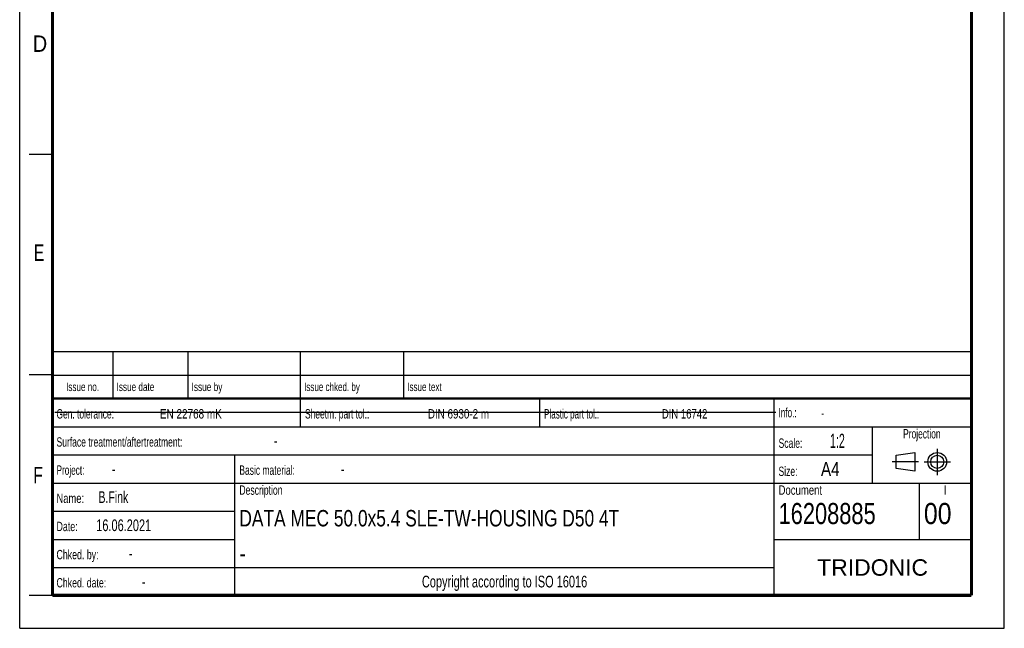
# Model space of a CAD drawing. Header units: millimetres. Extents: x 0 to 210, y 0 to 297.
# Tile 1 of 89: x 0 to 210, y 0 to 130. Entities that reach past the tile are written whole.
import ezdxf
from ezdxf.enums import TextEntityAlignment as Align

# ---------------------------------------------------------------- set-up
doc = ezdxf.new("R2010")
doc.units = ezdxf.units.MM
doc.header["$LTSCALE"] = 19.36
doc.linetypes.add('CENTER', pattern=[0.6, 0.375, -0.075, 0.075, -0.075])
doc.layers.get('0').update_dxf_attribs({"linetype": 'CONTINUOUS'})
doc.layers.add('DEFAULT_1', color=7, linetype='CENTER')
doc.layers.add('Z_NOTICE', color=7, linetype='CONTINUOUS')
doc.styles.get("Standard").update_dxf_attribs({"font": 'txt', "width": 0.7})
doc.styles.add('TEXTSTYLE_2', font='txt', dxfattribs={"width": 0.75})
doc.styles.add('TEXTSTYLE_5', font='arial.ttf')

# ---------------------------------------------------------------- blocks, each defined once
blk = doc.blocks.new('PROJEKTIONSMETHODE_BL0', base_point=(192.31, 35.47))
at = {"color": 2, "linetype": 'CONTINUOUS'}
for p, q in [((186.91, 36.87), (190.91, 37.47)), ((186.91, 34.07), (186.91, 36.87)), ((190.91, 37.47), (190.91, 33.47)), ((190.91, 33.47), (186.91, 34.07))]:
    blk.add_line(p, q, dxfattribs=at)
for radius in [2, 1.4]:
    blk.add_circle((195.71, 35.47), radius, dxfattribs=at)
at = {"layer": 'DEFAULT_1', "color": 2, "linetype": 'CENTER'}
for p, q in [((195.71, 38.27), (195.71, 32.67)), ((191.71, 35.47), (186.11, 35.47)), ((192.91, 35.47), (198.5, 35.47))]:
    blk.add_line(p, q, dxfattribs=at)

msp = doc.modelspace()

# ---------------------------------------------------------------- linework, layer by layer
at = {"color": 2, "linetype": 'CONTINUOUS'}
for p, q in [((0, 0), (0, 297)), ((210, 0), (210, 297)), ((7, 101), (2, 101)), ((6.9136, 48.9602), (6.9136, 58.9602)), ((6.9136, 58.9602), (202.9136, 58.9602)), ((19.9136, 48.9602), (19.9136, 58.9602)), ((35.9136, 48.9602), (35.9136, 58.9602)), ((59.9136, 48.9602), (59.9136, 58.9602)), ((81.9136, 48.9602), (81.9136, 58.9602)), ((202.9136, 48.9602), (202.9136, 58.9602)), ((7, 54), (2, 54)), ((6.9136, 53.9602), (202.9136, 53.9602)), ((6.9135, 6.9601), (6.9135, 48.9601)), ((6.9135, 48.9601), (202.9135, 48.9601)), ((6.9136, 48.9602), (202.9136, 48.9602)), ((59.9135, 42.9601), (59.9135, 48.9601)), ((110.9135, 42.9601), (110.9135, 48.9601)), ((160.9135, 6.9601), (160.9135, 48.9601)), ((202.9135, 6.9601), (202.9135, 48.9601)), ((6.9135, 42.9601), (202.9135, 42.9601)), ((181.9135, 30.9601), (181.9135, 42.9601)), ((6.9135, 36.9601), (181.9135, 36.9601)), ((45.9135, 6.9601), (45.9135, 36.9601)), ((6.9135, 30.9601), (202.9135, 30.9601)), ((191.9135, 18.9601), (191.9135, 30.9601)), ((6.9135, 24.9601), (45.9135, 24.9601)), ((6.9135, 18.9601), (45.9135, 18.9601)), ((160.9135, 18.9601), (202.9135, 18.9601)), ((6.9135, 12.9601), (160.9135, 12.9601)), ((7, 7), (2, 7)), ((6.9135, 6.9601), (202.9135, 6.9601)), ((0, 0), (210, 0))]:
    msp.add_line(p, q, dxfattribs=at)
at = {"color": 7, "linetype": 'CONTINUOUS'}
msp.add_line((7.4681, 46.0424), (161.2681, 46.0424), dxfattribs=at)
for points, const_width in [([(7, 7), (7, 290)], 0.7), ([(203, 7), (203, 290)], 0.7), ([(7, 49), (203, 49)], 0.5), ([(7, 7), (203, 7)], 0.7)]:
    msp.add_lwpolyline(points, dxfattribs=dict(at, const_width=const_width))

# ---------------------------------------------------------------- block references
at = {"color": 2, "linetype": 'CONTINUOUS'}
msp.add_blockref('PROJEKTIONSMETHODE_BL0', (192.3051, 35.4697), dxfattribs=at)

# ---------------------------------------------------------------- texts
at = {"color": 5, "linetype": 'CONTINUOUS', "style": 'TEXTSTYLE_2'}
for s, width, p in [('D', 0.904762, (2.8073, 122.8572)), ('E', 0.714286, (3.0025, 78.3025)), ('F', 0.714286, (2.9222, 30.897))]:
    msp.add_text(s, height=3.5, dxfattribs=dict(at, width=width)).set_placement(p)
at = {"layer": 'Z_NOTICE', "color": 5, "linetype": 'CONTINUOUS', "style": 'TEXTSTYLE_2'}
for s, height, width, p in [('Issue date ', 1.8, 0.725108, (20.6636, 50.5602)), ('Issue by ', 1.8, 0.732804, (36.6636, 50.5602)), ('Issue chked. by', 1.8, 0.711111, (60.6636, 50.5602)), ('Issue text ', 1.8, 0.712121, (82.6636, 50.5602)), ('Gen. tolerance:', 2, 0.669841, (7.851, 44.7101)), ('EN 22768 mK', 2, 0.792208, (29.9106, 44.7101)), ('Sheetm. part tol.:', 2, 0.67328, (60.851, 44.7101)), ('DIN 6930-2 m', 2, 0.78373, (87.0534, 44.7101)), ('Plastic part tol.:', 2, 0.642857, (111.851, 44.7101)), ('DIN 16742', 2, 0.759259, (136.9582, 44.7101)), ('Info.: ', 2, 0.64966, (161.851, 44.9601)), ('Surface treatment/aftertreatment: ', 2, 0.681373, (7.851, 38.7101)), ('Scale:  ', 2, 0.684524, (161.851, 38.4601)), ('1:2', 3, 0.571429, (172.8034, 38.4601)), ('-', 2.5, 0.714286, (54.1844, 38.7101)), ('Project: ', 2, 0.656085, (7.851, 32.7101)), ('-', 2.5, 0.714286, (19.6606, 32.7101)), ('Basic material: ', 2, 0.675595, (46.851, 32.7101)), ('-', 2.5, 0.714286, (68.4701, 32.7101)), ('Size: ', 2, 0.678571, (161.851, 32.4601)), (' A4', 3, 0.809524, (169.9939, 32.4601)), ('B.Fink', 2.5, 0.670635, (16.8034, 26.7101)), ('Description', 2, 0.688312, (46.851, 28.4601)), ('Document', 2, 0.761905, (161.851, 28.4601)), ('Name: ', 2, 0.746032, (7.851, 26.7101)), ('16208885', 4.5, 0.77381, (161.851, 22.2101)), ('00', 4.5, 0.880952, (192.851, 22.2101)), ('16.06.2021', 2.5, 0.7, (16.3272, 20.7101)), ('Date: ', 2, 0.706349, (7.851, 20.7101)), ('Chked. by: ', 2, 0.701299, (7.851, 14.7101)), ('-', 2.5, 0.714286, (23.2796, 14.7101)), ('Chked. date: ', 2, 0.699634, (7.851, 8.7101)), ('-', 2.5, 0.714286, (26.0415, 8.7101))]:
    msp.add_text(s, height=height, dxfattribs=dict(at, width=width)).set_placement(p)
for s, height, width, p in [('Issue no.', 1.8, 0.719577, (13.4136, 50.5602)), ('Projection', 2, 0.671429, (192.4135, 40.4601)), ('I', 2, 0.833333, (197.4135, 28.4601)), ('Copyright according to ISO 16016', 2.5, 0.700149, (103.4135, 8.7101))]:
    msp.add_text(s, height=height, dxfattribs=dict(at, width=width)).set_placement(p, align=Align.CENTER)
at = {"layer": 'Z_NOTICE', "color": 5, "linetype": 'CONTINUOUS', "width": 0.714286}
msp.add_text('-', height=1.8, dxfattribs=at).set_placement((170.9463, 44.9601))
at = {"layer": 'Z_NOTICE', "color": 7, "linetype": 'CONTINUOUS', "style": 'TEXTSTYLE_2'}
for s, width, p in [('DATA MEC 50.0x5.4 SLE-TW-HOUSING D50 4T', 0.790598, (46.851, 21.7101)), ('-', 0.904762, (46.851, 14.2101))]:
    msp.add_text(s, height=3.5, dxfattribs=dict(at, width=width)).set_placement(p)
at = {"layer": 'Z_NOTICE', "color": 5, "linetype": 'CONTINUOUS', "style": 'TEXTSTYLE_5'}
msp.add_text('TRIDONIC', height=3.5, dxfattribs=at).set_placement((181.9135, 11.2101), align=Align.CENTER)

doc.saveas('drawing.dxf')
